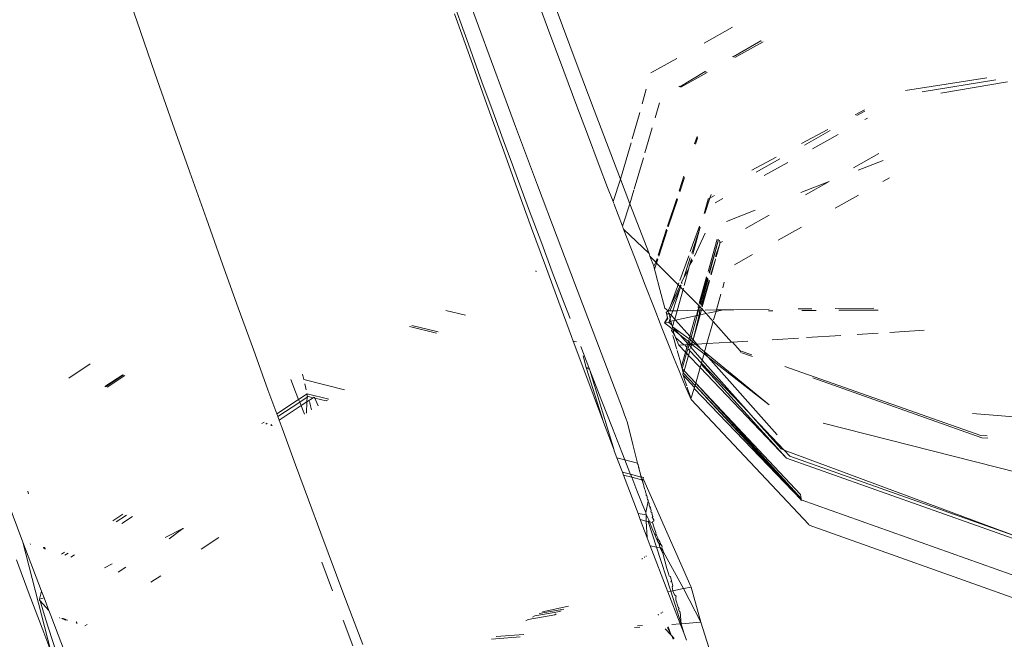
# Model space of a CAD drawing. Header units: millimetres. Extents: x 504675 to 860349, y -23215 to 63575.
# Tile 28 of 177: x 590967 to 591014, y 32684 to 32714. Entities that reach past the tile are written whole.
import ezdxf
from ezdxf import colors
from ezdxf.entities.mleader import LeaderData, LeaderLine
from ezdxf.math import Vec2, Vec3

# ---------------------------------------------------------------- set-up
doc = ezdxf.new("R2010")
doc.units = ezdxf.units.MM
doc.header["$LTSCALE"] = 10
doc.linetypes.add('LEVEL-F-OVERALL LAYOUT$0$HIDDEN', pattern=[0.375, 0.25, -0.125])
doc.layers.get('0').update_dxf_attribs({"linetype": 'CONTINUOUS'})
for name, color, linetype, lineweight in [('ARCH', 8, 'CONTINUOUS', 0), ('furniture', 8, 'CONTINUOUS', 5), ('LEVEL - C OVERALL LAYOUT$0$A-EQPM', 8, 'CONTINUOUS', 5), ('level-C-ELEVATION-$0$I-ANNO-TEXT', 8, 'CONTINUOUS', 18)]:
    doc.layers.add(name, color=color, linetype=linetype, lineweight=lineweight)
doc.layers.add('LEVEL-F-OVERALL LAYOUT$0$DASH1L', color=8, linetype='LEVEL-F-OVERALL LAYOUT$0$HIDDEN')
doc.styles.add('level-C-ELEVATION-$0$KGD - Note', font='romans.shx', dxfattribs={"width": 0.7, "height": 2})

# ---------------------------------------------------------------- blocks, each defined once
blk = doc.blocks.new('LEVEL - C OVERALL LAYOUT$0$Column Cladding - Column Cladding- 1200mm-V38-LEVEL C - PART PLAN 20')
at = {"layer": 'LEVEL - C OVERALL LAYOUT$0$A-EQPM', "color": 253, "lineweight": 5}
for radius, start, end in [(755, 90, 270), (746, 180, 360), (731, 180, 0)]:
    blk.add_arc((0, 0), radius, start, end, dxfattribs=at)
blk = doc.blocks.new('ARCH')
at = {"layer": 'LEVEL-F-OVERALL LAYOUT$0$DASH1L'}
h = blk.add_hatch(dxfattribs=at)
h.set_pattern_fill('ANGLE', color=8, scale=10, angle=352.0664)
h.set_pattern_definition([(352.0664444, (-404119.055, 373340.98), (9.6410197, 69.1814516), [50.8, -19.05]), (82.0664444, (-404119.055, 373340.98), (-69.1814516, 9.6410197), [50.8, -19.05])])
edge = h.paths.add_edge_path(flags=16)
edge.add_line((572074.712, 35847.062), (602196.904, 29528.217))
edge.add_line((602196.904, 29528.217), (599472.63, 39352.005))
edge.add_arc((597545.364, 38817.547), 2000, 15.499436, 89.998351)
edge.add_line((597545.422, 40817.547), (573256.113, 40817.547))
edge.add_arc((576210.344, 22394.182), 18658.72, 99.1099624, 106.6903327)
edge.add_line((570851.58, 40266.829), (572074.712, 35847.062))
h.paths.add_polyline_path([(583373.777, 40815.973), (583374.097, 40875.042), (586424.097, 40859.112), (586423.937, 40815.973)], flags=16)
h.paths.add_polyline_path([(600840.891, 34605.132), (600792.778, 34591.523), (599497.965, 39260.646), (599546.078, 39274.255)])
h.paths.add_polyline_path([(587210.4, 32671.778), (587194.965, 32598.383), (582692.955, 33542.787), (582708.389, 33616.182)])
edge = h.paths.add_edge_path()
edge.add_line((572071.73, 35387.893), (601863.317, 29138.4))
edge.add_arc((601986.5, 29725.619), 600, 258.152638, 375.499436)
edge.add_line((602564.68, 29885.956), (599906.265, 39472.258))
edge.add_arc((597545.364, 38817.547), 2450, 15.499436, 89.998351)
edge.add_line((597545.435, 41267.547), (573220.478, 41267.547))
edge.add_arc((576210.344, 22394.182), 19108.72, 99.0018321, 106.2358191)
edge.add_arc((571035.465, 40164.758), 600, 106.235819, 195.468967)
edge.add_line((570457.2, 40004.728), (571616.648, 35815.082))
edge.add_arc((572194.913, 35975.111), 600, 195.468967, 258.152638)
h.paths.add_polyline_path([(587210.4, 32671.778), (587195.409, 32600.494), (587195.432, 32600.49)])
at = {"layer": 'furniture'}
for p, q in [((590971.314, 32716.85), (590972.209, 32714.252)), ((590988.156, 32713.35), (590987.372, 32715.529)), ((590988.076, 32715.762), (590988.723, 32713.994)), ((590992.064, 32713.933), (590991.613, 32715.156)), ((590987.569, 32714.595), (590988.362, 32712.362)), ((590993.449, 32712.241), (590992.474, 32714.838)), ((590972.209, 32714.252), (590973.082, 32711.738)), ((590988.723, 32713.994), (590989.345, 32712.303)), ((590992.064, 32713.933), (590992.844, 32711.829)), ((590999.637, 32713.184), (591001.01, 32713.948)), ((590988.156, 32713.35), (590988.892, 32711.319)), ((591001.042, 32712.517), (591002.366, 32713.297)), ((591001.108, 32712.485), (591002.484, 32713.241)), ((591002.366, 32713.297), (591002.411, 32713.276)), ((591000.997, 32712.538), (591001.042, 32712.517)), ((590988.362, 32712.362), (590989.131, 32710.212)), ((590989.345, 32712.303), (590989.941, 32710.691)), ((590994.317, 32709.947), (590993.449, 32712.241)), ((590997.062, 32711.752), (590998.312, 32712.448)), ((590973.082, 32711.738), (590973.933, 32709.306)), ((590992.844, 32711.829), (590993.478, 32710.132)), ((590998.449, 32711.078), (590999.675, 32711.805)), ((590998.501, 32711.054), (590999.78, 32711.756)), ((590999.675, 32711.805), (590999.721, 32711.784)), ((590989.428, 32709.853), (590988.892, 32711.319)), ((590998.402, 32711.1), (590998.449, 32711.078)), ((591009.359, 32710.902), (591013.302, 32711.5)), ((591010.174, 32710.836), (591013.732, 32711.417)), ((591011.065, 32710.763), (591014.297, 32711.307)), ((590989.941, 32710.691), (590990.511, 32709.158)), ((590996.634, 32710.256), (590996.833, 32710.952)), ((590989.131, 32710.212), (590989.876, 32708.141)), ((590997.471, 32710.303), (590997.257, 32709.571)), ((590989.918, 32708.515), (590989.428, 32709.853)), ((590993.478, 32710.132), (590993.986, 32708.782)), ((590994.317, 32709.947), (590995.586, 32706.618)), ((590996.149, 32708.561), (590996.515, 32709.839)), ((591006.933, 32709.717), (591007.377, 32709.955)), ((591007.008, 32709.681), (591007.398, 32709.9)), ((590973.933, 32709.306), (590974.762, 32706.956)), ((591007.407, 32709.492), (591007.524, 32709.556)), ((590991.57, 32706.325), (590990.511, 32709.158)), ((590994.556, 32707.275), (590993.986, 32708.782)), ((590997.118, 32709.094), (590996.763, 32707.881)), ((591004.337, 32708.328), (591005.61, 32709.009)), ((591004.48, 32708.261), (591005.72, 32708.958)), ((591004.867, 32708.081), (591006.112, 32708.773)), ((590990.367, 32707.298), (590989.918, 32708.515)), ((590995.586, 32706.618), (590996.096, 32708.373)), ((590999.169, 32708.318), (590999.286, 32708.674)), ((590999.212, 32708.299), (590999.307, 32708.59)), ((590999.286, 32708.674), (590999.307, 32708.59)), ((590989.876, 32708.141), (590990.597, 32706.152)), ((591006.85, 32707.155), (591008.082, 32707.845)), ((590990.367, 32707.298), (590991.145, 32705.2)), ((590996.694, 32707.643), (590996.253, 32706.135)), ((591001.943, 32707.047), (591003.115, 32707.674)), ((591002.149, 32706.953), (591003.29, 32707.593)), ((591002.525, 32706.78), (591003.671, 32707.417)), ((591007.077, 32707.049), (591008.279, 32707.516)), ((590974.762, 32706.956), (590975.568, 32704.688)), ((590994.961, 32706.213), (590994.556, 32707.275)), ((590995.226, 32705.524), (590995.586, 32706.618)), ((590995.586, 32706.618), (590996.044, 32705.421)), ((590998.423, 32706.042), (590998.656, 32706.755)), ((590998.458, 32706.002), (590998.682, 32706.686)), ((591004.298, 32705.968), (591005.668, 32706.493)), ((591004.536, 32705.859), (591005.668, 32706.493)), ((591008.267, 32706.493), (591008.591, 32706.675)), ((590990.597, 32706.152), (590991.292, 32704.244)), ((590992.52, 32703.805), (590991.57, 32706.325)), ((590995.226, 32705.524), (590994.961, 32706.213)), ((590996.238, 32706.084), (590996.044, 32705.421)), ((590999.911, 32705.696), (590999.971, 32705.877)), ((590995.25, 32705.461), (590995.226, 32705.524)), ((590995.68, 32704.343), (590995.26, 32705.435)), ((590996.044, 32705.421), (590995.68, 32704.343)), ((590996.044, 32705.421), (590996.966, 32703.012)), ((590997.864, 32704.339), (590998.303, 32705.678)), ((590998.32, 32705.659), (590997.899, 32704.3)), ((590997.899, 32704.3), (590998.338, 32705.636)), ((590999.911, 32705.696), (590999.631, 32704.96)), ((590999.631, 32704.96), (590999.822, 32705.646)), ((590999.663, 32704.948), (590999.911, 32705.696)), ((590999.822, 32705.646), (590999.911, 32705.696)), ((590999.911, 32705.696), (591000.131, 32705.819)), ((591000.167, 32705.471), (591000.533, 32705.674)), ((591005.964, 32705.204), (591007.09, 32705.835)), ((590991.145, 32705.2), (590991.78, 32703.503)), ((591000.705, 32704.571), (591002.093, 32705.111)), ((590975.568, 32704.688), (590976.349, 32702.503)), ((591001.635, 32704.234), (591002.767, 32704.867)), ((590991.292, 32704.244), (590991.962, 32702.416)), ((590995.694, 32704.307), (590995.68, 32704.343)), ((590995.694, 32704.307), (590995.708, 32704.271)), ((590995.721, 32704.237), (590995.708, 32704.271)), ((590995.739, 32704.191), (590995.721, 32704.237)), ((590996.291, 32702.76), (590995.739, 32704.191)), ((590996.966, 32703.012), (590995.739, 32704.191)), ((590997.404, 32702.937), (590997.817, 32704.195)), ((590997.439, 32702.896), (590997.851, 32704.153)), ((590999.404, 32704.335), (590998.961, 32703.117)), ((590999.031, 32703.038), (590999.443, 32704.287)), ((590999.08, 32702.983), (590999.443, 32704.287)), ((590999.165, 32702.889), (590999.673, 32704.007)), ((591003.211, 32703.663), (591004.344, 32704.297)), ((590991.78, 32703.503), (590992.292, 32702.142)), ((590993.358, 32701.596), (590992.52, 32703.805)), ((590999.822, 32702.157), (591000.259, 32703.717)), ((590999.876, 32702.096), (591000.322, 32703.689)), ((591000.322, 32703.689), (590999.894, 32702.076)), ((591000.188, 32702.875), (591000.397, 32703.491)), ((591000.22, 32702.861), (591000.397, 32703.491)), ((591000.381, 32703.664), (591000.393, 32703.605)), ((591000.388, 32703.535), (591000.514, 32703.605)), ((591000.393, 32703.605), (591000.388, 32703.535)), ((591000.388, 32703.535), (591000.397, 32703.491)), ((590996.966, 32703.012), (590997.013, 32702.889)), ((590996.782, 32701.496), (590996.291, 32702.76)), ((590997.013, 32702.889), (590997.072, 32702.734)), ((590997.291, 32702.594), (590997.013, 32702.889)), ((590997.072, 32702.734), (590997.148, 32702.531)), ((590997.148, 32702.531), (590997.194, 32702.404)), ((590997.194, 32702.404), (590997.291, 32702.594)), ((590997.232, 32702.265), (590997.327, 32702.556)), ((590997.291, 32702.594), (590997.353, 32702.781)), ((590997.327, 32702.556), (590997.291, 32702.594)), ((590997.327, 32702.556), (590997.388, 32702.742)), ((590999.365, 32700.525), (590997.327, 32702.556)), ((590998.887, 32702.914), (590998.451, 32701.717)), ((590998.671, 32701.899), (590998.961, 32702.825)), ((590998.931, 32702.45), (590999.017, 32702.757)), ((590999.056, 32702.712), (590998.931, 32702.45)), ((590998.931, 32702.45), (590999.074, 32702.689)), ((590999.947, 32702.017), (591000.182, 32702.725)), ((590999.974, 32701.987), (591000.182, 32702.725)), ((591000.182, 32702.725), (591000.169, 32702.757)), ((591001.096, 32702.479), (591001.965, 32702.966)), ((590976.349, 32702.503), (590977.107, 32700.4)), ((590991.507, 32702.137), (590991.491, 32702.18)), ((590991.962, 32702.416), (590992.605, 32700.67)), ((590992.871, 32700.614), (590992.292, 32702.142)), ((590997.194, 32702.404), (590997.212, 32702.35)), ((590997.212, 32702.35), (590997.232, 32702.265)), ((590997.232, 32702.265), (590997.276, 32702.087)), ((590997.276, 32702.087), (590997.488, 32701.279)), ((590998.66, 32701.474), (590998.877, 32702.253)), ((590998.671, 32701.899), (590998.877, 32702.253)), ((590998.877, 32702.253), (590998.931, 32702.45)), ((590993.358, 32701.596), (590995.68, 32695.515)), ((590998.408, 32701.599), (590998.004, 32700.49)), ((590998.671, 32701.899), (590998.537, 32701.617)), ((590998.57, 32701.578), (590998.537, 32701.617)), ((590999.392, 32700.621), (590999.746, 32701.885)), ((590999.762, 32701.865), (590999.419, 32700.589)), ((590999.445, 32700.559), (590999.799, 32701.822)), ((590999.82, 32701.797), (590999.48, 32700.518)), ((590999.515, 32700.477), (590999.869, 32701.738)), ((590999.541, 32700.446), (590999.895, 32701.706)), ((591000.528, 32701.369), (591000.6, 32701.627)), ((590997.214, 32700.391), (590996.782, 32701.496)), ((590997.488, 32701.279), (590997.737, 32700.377)), ((590997.967, 32700.248), (590998.467, 32701.349)), ((590998.487, 32701.51), (590998.004, 32700.49)), ((590998.112, 32700.251), (590998.467, 32701.349)), ((590998.32, 32700.256), (590998.626, 32701.353)), ((590998.467, 32701.349), (590998.522, 32701.471)), ((590992.605, 32700.67), (590993.222, 32699.004)), ((591000.225, 32700.294), (591000.439, 32701.055)), ((590977.107, 32700.4), (590977.839, 32698.379)), ((590987.146, 32700.271), (590988.1, 32700.041)), ((590992.871, 32700.614), (590993.154, 32699.873)), ((590997.591, 32699.434), (590997.214, 32700.391)), ((590997.889, 32700.247), (590997.737, 32700.377)), ((590997.793, 32700.174), (590997.889, 32700.247)), ((590997.793, 32700.174), (590997.8, 32700.149)), ((590997.807, 32700.123), (590997.793, 32700.174)), ((590997.8, 32700.149), (590997.807, 32700.123)), ((590998.004, 32700.49), (590997.889, 32700.247)), ((590997.889, 32700.247), (590997.9, 32700.205)), ((590997.915, 32700.247), (590997.889, 32700.247)), ((590997.9, 32700.205), (590997.915, 32700.247)), ((590997.918, 32700.14), (590997.9, 32700.205)), ((590997.915, 32700.247), (590997.967, 32700.248)), ((590998.112, 32700.251), (590997.967, 32700.248)), ((590998.04, 32700.036), (590998.112, 32700.251)), ((590998.32, 32700.256), (590998.112, 32700.251)), ((590998.207, 32699.848), (590998.32, 32700.256)), ((590999.334, 32700.276), (590998.32, 32700.256)), ((590999.265, 32700.018), (590999.334, 32700.276)), ((590999.295, 32700.025), (590999.366, 32700.277)), ((590999.334, 32700.276), (590999.367, 32700.396)), ((590999.366, 32700.277), (590999.334, 32700.276)), ((590999.337, 32700.427), (590999.365, 32700.525)), ((590999.367, 32700.396), (590999.337, 32700.427)), ((590999.418, 32700.465), (590999.365, 32700.525)), ((590999.418, 32700.465), (590999.366, 32700.277)), ((590999.416, 32700.278), (590999.366, 32700.277)), ((590999.416, 32700.278), (590999.394, 32700.046)), ((590999.464, 32700.293), (590999.416, 32700.278)), ((590999.49, 32700.385), (590999.418, 32700.465)), ((590999.431, 32700.054), (590999.49, 32700.265)), ((590999.471, 32700.32), (590999.464, 32700.293)), ((590999.49, 32700.265), (590999.464, 32700.293)), ((590999.49, 32700.385), (590999.471, 32700.32)), ((590999.471, 32700.32), (590999.516, 32700.356)), ((590999.49, 32700.265), (590999.471, 32700.32)), ((590999.516, 32700.356), (590999.49, 32700.385)), ((590999.583, 32700.281), (590999.49, 32700.265)), ((590999.583, 32700.281), (590999.516, 32700.356)), ((590999.727, 32700.119), (590999.583, 32700.281)), ((591000.225, 32700.294), (590999.682, 32700.283)), ((590999.807, 32700.137), (591000.205, 32700.224)), ((591000.088, 32699.809), (591000.205, 32700.224)), ((591000.205, 32700.224), (591000.557, 32700.301)), ((591000.205, 32700.224), (591000.225, 32700.294)), ((591000.557, 32700.301), (591000.225, 32700.294)), ((591001.065, 32700.306), (591000.557, 32700.301)), ((591002.775, 32700.325), (591001.104, 32700.307)), ((591002.745, 32700.256), (591002.958, 32700.258)), ((591004.831, 32700.347), (591004.181, 32700.34)), ((591004.351, 32700.267), (591005.04, 32700.271)), ((591007.836, 32700.38), (591005.959, 32700.359)), ((591006.146, 32700.278), (591008.039, 32700.29)), ((590997.865, 32699.912), (590997.708, 32699.677)), ((590997.708, 32699.677), (590997.871, 32699.887)), ((590997.925, 32699.694), (590997.708, 32699.677)), ((590998.079, 32699.388), (590997.708, 32699.677)), ((590997.821, 32700.07), (590997.807, 32700.123)), ((590997.821, 32700.07), (590997.918, 32700.14)), ((590997.85, 32699.964), (590997.821, 32700.07)), ((590997.85, 32699.964), (590997.858, 32699.938)), ((590997.85, 32699.964), (590997.865, 32699.912)), ((590997.858, 32699.938), (590997.865, 32699.912)), ((590997.871, 32699.887), (590997.858, 32699.938)), ((590997.865, 32699.912), (590997.871, 32699.887)), ((590997.918, 32700.14), (590997.988, 32699.884)), ((590998.04, 32700.036), (590997.918, 32700.14)), ((590997.925, 32699.694), (590997.988, 32699.884)), ((590997.925, 32699.694), (590998.026, 32699.747)), ((590997.925, 32699.694), (590998.075, 32699.571)), ((590997.988, 32699.884), (590998.04, 32700.036)), ((590997.988, 32699.884), (590998.026, 32699.747)), ((590998.026, 32699.747), (590998.189, 32699.783)), ((590998.026, 32699.747), (590998.075, 32699.571)), ((590998.207, 32699.848), (590998.04, 32700.036)), ((590998.119, 32699.534), (590998.189, 32699.783)), ((590998.189, 32699.783), (590998.207, 32699.848)), ((590998.189, 32699.783), (590998.252, 32699.796)), ((590998.252, 32699.796), (590998.207, 32699.848)), ((590998.252, 32699.796), (590999.22, 32700.008)), ((590998.943, 32699.019), (590998.252, 32699.796)), ((590998.943, 32699.019), (590999.22, 32700.008)), ((590998.996, 32698.959), (590999.295, 32700.025)), ((590999.093, 32698.85), (590999.431, 32700.054)), ((590999.394, 32700.046), (590999.093, 32698.85)), ((590999.22, 32700.008), (590999.265, 32700.018)), ((590999.265, 32700.018), (590999.295, 32700.025)), ((590999.295, 32700.025), (590999.394, 32700.046)), ((590999.394, 32700.046), (590999.431, 32700.054)), ((590999.727, 32700.119), (590999.431, 32700.054)), ((591000.068, 32699.737), (590999.727, 32700.119)), ((590999.768, 32698.673), (591000.068, 32699.737)), ((591000.956, 32698.742), (591000.068, 32699.737)), ((590985.389, 32699.489), (590986.697, 32699.178)), ((590985.499, 32699.538), (590986.781, 32699.23)), ((590997.914, 32698.616), (590997.591, 32699.434)), ((590998.053, 32699.296), (590998.079, 32699.388)), ((590998.158, 32699.14), (590998.053, 32699.296)), ((590998.075, 32699.571), (590998.093, 32699.504)), ((590998.079, 32699.388), (590998.102, 32699.472)), ((590998.079, 32699.388), (590998.138, 32699.341)), ((590998.093, 32699.504), (590998.119, 32699.534)), ((590998.102, 32699.472), (590998.093, 32699.504)), ((590998.462, 32699.088), (590998.102, 32699.472)), ((590998.102, 32699.472), (590998.906, 32698.89)), ((590998.138, 32699.341), (590998.158, 32699.14)), ((590998.462, 32699.088), (590998.138, 32699.341)), ((591008.603, 32699.207), (591010.264, 32699.31)), ((590993.222, 32699.004), (590993.303, 32698.786)), ((590993.303, 32698.786), (590993.455, 32698.749)), ((590993.303, 32698.786), (590993.812, 32697.419)), ((590998.117, 32699.06), (590998.135, 32698.993)), ((590998.135, 32698.993), (590998.175, 32698.853)), ((590998.158, 32699.14), (590998.215, 32699.06)), ((590998.175, 32698.853), (590998.262, 32698.551)), ((590998.215, 32699.06), (590998.251, 32698.967)), ((590998.251, 32698.967), (590998.406, 32698.595)), ((590998.642, 32698.608), (590998.251, 32698.967)), ((590998.872, 32698.768), (590998.462, 32699.088)), ((590998.842, 32698.66), (590998.462, 32699.088)), ((590998.842, 32698.66), (590998.872, 32698.768)), ((590998.872, 32698.768), (590998.906, 32698.89)), ((590998.93, 32698.723), (590998.872, 32698.768)), ((590998.902, 32698.623), (590998.93, 32698.723)), ((590998.906, 32698.89), (590998.943, 32699.019)), ((590998.906, 32698.89), (590998.964, 32698.843)), ((590998.93, 32698.723), (590998.964, 32698.843)), ((590998.997, 32698.629), (590998.93, 32698.723)), ((590998.996, 32698.959), (590998.943, 32699.019)), ((590998.964, 32698.843), (590998.996, 32698.959)), ((590999.067, 32698.758), (590998.964, 32698.843)), ((590998.996, 32698.959), (590999.093, 32698.85)), ((590999.067, 32698.758), (590999.006, 32698.663)), ((590999.031, 32698.631), (590999.067, 32698.758)), ((590999.067, 32698.758), (590999.093, 32698.85)), ((590999.067, 32698.758), (590999.21, 32698.641)), ((590999.275, 32698.645), (590999.093, 32698.85)), ((590999.768, 32698.673), (591000.956, 32698.742)), ((591001.002, 32698.744), (591000.956, 32698.742)), ((591001.002, 32698.744), (591001.741, 32698.787)), ((591001.368, 32698.319), (591001.002, 32698.744)), ((591002.915, 32698.855), (591003.181, 32698.87)), ((591003.181, 32698.87), (591004.19, 32698.932)), ((591004.581, 32698.957), (591006.233, 32699.059)), ((591007.035, 32699.109), (591008.049, 32699.172)), ((590977.839, 32698.379), (590978.546, 32696.441)), ((590994.061, 32697.513), (590993.671, 32698.527)), ((590998.188, 32697.927), (590997.914, 32698.616)), ((590998.262, 32698.551), (590998.308, 32698.394)), ((590998.404, 32698.066), (590998.325, 32698.336)), ((590998.406, 32698.595), (590998.642, 32698.608)), ((590998.406, 32698.595), (590998.729, 32698.256)), ((590998.54, 32697.58), (590998.729, 32698.256)), ((590998.699, 32698.612), (590998.642, 32698.608)), ((590998.699, 32698.612), (590998.831, 32698.619)), ((590998.79, 32698.476), (590998.699, 32698.612)), ((590998.729, 32698.256), (590998.79, 32698.476)), ((590998.729, 32698.256), (590998.783, 32698.2)), ((590998.783, 32698.2), (590998.837, 32698.393)), ((590998.79, 32698.476), (590998.831, 32698.619)), ((590998.853, 32698.449), (590998.79, 32698.476)), ((590998.831, 32698.619), (590998.842, 32698.66)), ((590998.831, 32698.619), (590998.902, 32698.623)), ((590998.837, 32698.393), (590998.853, 32698.449)), ((590998.916, 32698.343), (590998.837, 32698.393)), ((590998.902, 32698.623), (590998.842, 32698.66)), ((590998.853, 32698.449), (590998.902, 32698.623)), ((590998.881, 32698.097), (590998.943, 32698.316)), ((590998.902, 32698.623), (590998.997, 32698.629)), ((590998.966, 32698.52), (590998.902, 32698.623)), ((590998.943, 32698.316), (590998.916, 32698.343)), ((590998.925, 32698.373), (590998.992, 32698.491)), ((590998.943, 32698.316), (590998.925, 32698.373)), ((590999.502, 32697.728), (590998.943, 32698.316)), ((590998.992, 32698.491), (590998.966, 32698.52)), ((590998.992, 32698.491), (590999.031, 32698.631)), ((590999.542, 32697.871), (590998.992, 32698.491)), ((590998.997, 32698.629), (590999.031, 32698.631)), ((590999.006, 32698.663), (590999.031, 32698.631)), ((590999.031, 32698.631), (590999.21, 32698.641)), ((590999.629, 32698.177), (590999.031, 32698.631)), ((590999.21, 32698.641), (590999.275, 32698.645)), ((590999.21, 32698.641), (590999.463, 32698.434)), ((590999.275, 32698.645), (590999.768, 32698.673)), ((590999.463, 32698.434), (590999.275, 32698.645)), ((590999.463, 32698.434), (590999.656, 32698.275)), ((590999.644, 32698.23), (590999.656, 32698.275)), ((590999.656, 32698.275), (590999.768, 32698.673)), ((590999.656, 32698.275), (591002.78, 32695.716)), ((591001.943, 32698.117), (591001.368, 32698.319)), ((591001.399, 32698.243), (591001.368, 32698.319)), ((590993.791, 32698.079), (590993.923, 32697.517)), ((590998.416, 32697.359), (590998.188, 32697.927)), ((590998.404, 32698.066), (590998.453, 32697.893)), ((590998.453, 32697.893), (590998.499, 32697.729)), ((590998.573, 32697.449), (590998.783, 32698.2)), ((590998.67, 32697.345), (590998.881, 32698.097)), ((590998.881, 32698.097), (590998.783, 32698.2)), ((590998.881, 32698.097), (590999.441, 32697.51)), ((590999.502, 32697.728), (590999.542, 32697.871)), ((590999.542, 32697.871), (590999.629, 32698.177)), ((591001.792, 32695.336), (590999.542, 32697.871)), ((590999.629, 32698.177), (590999.644, 32698.23)), ((590999.831, 32698.019), (590999.629, 32698.177)), ((590999.831, 32698.019), (590999.644, 32698.23)), ((591002.78, 32695.716), (590999.831, 32698.019)), ((591003.163, 32694.267), (590999.831, 32698.019)), ((591001.972, 32698.04), (591001.447, 32698.226)), ((590968.912, 32697.003), (590969.954, 32697.689)), ((590993.812, 32697.419), (590994.764, 32694.876)), ((590993.923, 32697.517), (590993.94, 32697.458)), ((590993.923, 32697.517), (590994.074, 32697.481)), ((590993.94, 32697.458), (590994.764, 32694.876)), ((590993.94, 32697.458), (590994.094, 32697.428)), ((590994.074, 32697.481), (590994.061, 32697.513)), ((590994.094, 32697.428), (590994.074, 32697.481)), ((590994.11, 32697.389), (590994.094, 32697.428)), ((590994.688, 32695.893), (590994.11, 32697.389)), ((590994.11, 32697.389), (590995.275, 32693.519)), ((590998.601, 32696.903), (590998.416, 32697.359)), ((590998.499, 32697.729), (590998.54, 32697.58)), ((590998.54, 32697.58), (590998.573, 32697.449)), ((590998.573, 32697.449), (590998.611, 32697.256)), ((590998.67, 32697.345), (590998.573, 32697.449)), ((590998.611, 32697.256), (590998.67, 32697.345)), ((590999.228, 32696.753), (590998.67, 32697.345)), ((590999.228, 32696.753), (590999.441, 32697.51)), ((590999.441, 32697.51), (590999.488, 32697.677)), ((590999.441, 32697.51), (591003.614, 32693.137)), ((590999.488, 32697.677), (590999.502, 32697.728)), ((591003.614, 32693.137), (590999.488, 32697.677)), ((591001.792, 32695.336), (590999.502, 32697.728)), ((591013.011, 32694.229), (591003.53, 32697.56)), ((590970.661, 32696.593), (590971.528, 32697.162)), ((590970.691, 32696.586), (590971.555, 32697.153)), ((590971.63, 32697.127), (590970.77, 32696.567)), ((590979.648, 32696.932), (590979.88, 32696.345)), ((590980.279, 32696.931), (590980.217, 32697.185)), ((590980.279, 32696.931), (590982.244, 32696.44)), ((590998.747, 32696.548), (590998.601, 32696.903)), ((590998.611, 32697.256), (590998.604, 32697.186)), ((590998.604, 32697.186), (590998.613, 32697.143)), ((590999.195, 32696.637), (590998.611, 32697.256)), ((590998.613, 32697.143), (590998.646, 32697.038)), ((590999.169, 32696.545), (590998.613, 32697.143)), ((590998.646, 32697.038), (590998.696, 32696.888)), ((590998.696, 32696.888), (590998.757, 32696.712)), ((591013.058, 32694.115), (591004.879, 32697.011)), ((590978.546, 32696.441), (590978.972, 32695.278)), ((590979.88, 32696.345), (590980.03, 32695.968)), ((590980.329, 32696.725), (590980.4, 32696.435)), ((590998.857, 32696.285), (590998.747, 32696.548)), ((590998.757, 32696.712), (590998.79, 32696.619)), ((590998.809, 32696.563), (590998.863, 32696.408)), ((590998.863, 32696.408), (590998.956, 32696.136)), ((590998.982, 32696.001), (590999.155, 32696.497)), ((590999.155, 32696.497), (590999.169, 32696.545)), ((591004.315, 32691.12), (590999.155, 32696.497)), ((590999.169, 32696.545), (590999.195, 32696.637)), ((590999.195, 32696.637), (590999.228, 32696.753)), ((591004.324, 32691.191), (590999.195, 32696.637)), ((590999.195, 32696.637), (591004.315, 32691.12)), ((591004.287, 32691.383), (590999.228, 32696.753)), ((590999.228, 32696.753), (591004.324, 32691.191)), ((590978.972, 32695.278), (590980.03, 32695.968)), ((590980.03, 32695.968), (590980.448, 32696.24)), ((590980.03, 32695.968), (590980.08, 32695.842)), ((590980.08, 32695.842), (590980.44, 32696.077)), ((590980.43, 32695.855), (590980.44, 32696.077)), ((590980.43, 32695.855), (590980.735, 32696.055)), ((590980.44, 32696.077), (590980.448, 32696.24)), ((590980.44, 32696.077), (590980.497, 32696.114)), ((590980.448, 32696.24), (590981.495, 32695.979)), ((590980.497, 32696.114), (590980.735, 32696.055)), ((590980.57, 32695.808), (590980.554, 32695.875)), ((590980.735, 32696.055), (590980.783, 32696.087)), ((590980.783, 32696.087), (590980.804, 32696.037)), ((590980.804, 32696.037), (590980.97, 32695.656)), ((590980.804, 32696.037), (590981.363, 32695.898)), ((590981.363, 32695.898), (590981.418, 32695.932)), ((590995.2, 32694.576), (590994.688, 32695.893)), ((590998.934, 32696.106), (590998.857, 32696.285)), ((590998.982, 32696.001), (590998.934, 32696.106)), ((590998.956, 32696.136), (590998.982, 32696.001)), ((590999.004, 32695.961), (590998.982, 32696.001)), ((590999.004, 32695.961), (591004.688, 32689.934)), ((590979.019, 32695.151), (590980.08, 32695.842)), ((590979.085, 32694.97), (590980.149, 32695.67)), ((590980.08, 32695.842), (590980.149, 32695.67)), ((590980.149, 32695.67), (590980.43, 32695.855)), ((590980.149, 32695.67), (590980.217, 32695.497)), ((590980.217, 32695.497), (590980.315, 32695.254)), ((590980.405, 32695.309), (590980.43, 32695.855)), ((590980.606, 32695.666), (590980.57, 32695.808)), ((590980.658, 32695.465), (590980.606, 32695.666)), ((590995.68, 32695.515), (590995.789, 32695.229)), ((590978.972, 32695.278), (590979.019, 32695.151)), ((590979.019, 32695.151), (590979.085, 32694.97)), ((590979.085, 32694.97), (590979.227, 32694.584)), ((590995.789, 32695.229), (590995.866, 32695.022)), ((590995.866, 32695.022), (590995.913, 32694.892)), ((591001.999, 32695.102), (591001.792, 32695.336)), ((591003.347, 32693.583), (591001.999, 32695.102)), ((591003.5, 32693.526), (591001.999, 32695.102)), ((591025.221, 32694.303), (591012.607, 32695.284)), ((590978.257, 32694.812), (590978.355, 32694.876)), ((590978.435, 32694.77), (590978.515, 32694.822)), ((590978.689, 32694.71), (590978.722, 32694.753)), ((590978.742, 32694.698), (590978.722, 32694.753)), ((590979.227, 32694.584), (590979.88, 32692.811)), ((590995.275, 32693.519), (590994.764, 32694.876)), ((590995.651, 32693.423), (590995.2, 32694.576)), ((590995.913, 32694.892), (590995.93, 32694.838)), ((590995.93, 32694.838), (590995.948, 32694.755)), ((590995.948, 32694.755), (590995.987, 32694.581)), ((590995.987, 32694.581), (590996.181, 32693.787)), ((591014.84, 32692.427), (591005.385, 32694.821)), ((591013.307, 32694.207), (591013.011, 32694.229)), ((591013.351, 32694.092), (591013.058, 32694.115)), ((590995.275, 32693.519), (590995.284, 32693.494)), ((590995.284, 32693.494), (590995.411, 32693.145)), ((590996.181, 32693.787), (590996.415, 32692.884)), ((591003.5, 32693.526), (591003.347, 32693.583)), ((591014.832, 32689.321), (591003.5, 32693.526)), ((591003.778, 32693.232), (591003.5, 32693.526)), ((590995.411, 32693.145), (590995.801, 32693.044)), ((590995.411, 32693.145), (590995.678, 32692.451)), ((590995.801, 32693.044), (590995.651, 32693.423)), ((590996.045, 32692.424), (590995.801, 32693.044)), ((590995.801, 32693.044), (590996.415, 32692.884)), ((591015.073, 32689.071), (591003.614, 32693.137)), ((591014.832, 32689.321), (591003.778, 32693.232)), ((590979.88, 32692.811), (590980.507, 32691.12)), ((590996.415, 32692.884), (590996.429, 32692.829)), ((590996.415, 32692.884), (590996.421, 32692.859)), ((590996.421, 32692.859), (590996.436, 32692.803)), ((590996.421, 32692.859), (590996.429, 32692.829)), ((590996.429, 32692.829), (590996.443, 32692.773)), ((590996.429, 32692.829), (590996.436, 32692.803)), ((590996.436, 32692.803), (590996.452, 32692.74)), ((590996.436, 32692.803), (590996.443, 32692.773)), ((590996.443, 32692.773), (590996.452, 32692.74)), ((590996.452, 32692.74), (590996.471, 32692.668)), ((590996.452, 32692.74), (590996.464, 32692.693)), ((590996.464, 32692.693), (590996.471, 32692.668)), ((590996.464, 32692.693), (590996.477, 32692.643)), ((590996.471, 32692.668), (590996.477, 32692.643)), ((590996.471, 32692.668), (590996.484, 32692.617)), ((590996.477, 32692.643), (590996.484, 32692.617)), ((590996.477, 32692.643), (590996.491, 32692.591)), ((590996.484, 32692.617), (590996.491, 32692.591)), ((590996.491, 32692.591), (590996.549, 32692.363)), ((590995.678, 32692.451), (590996.072, 32692.355)), ((590995.678, 32692.451), (590995.729, 32692.319)), ((590995.729, 32692.319), (590996.13, 32692.21)), ((590995.729, 32692.319), (590996.436, 32690.454)), ((590996.072, 32692.355), (590996.045, 32692.424)), ((590996.072, 32692.355), (590996.587, 32692.218)), ((590996.13, 32692.21), (590996.072, 32692.355)), ((590996.384, 32691.569), (590996.13, 32692.21)), ((590996.13, 32692.21), (590996.604, 32692.082)), ((590996.549, 32692.363), (590996.565, 32692.302)), ((590996.549, 32692.363), (590996.558, 32692.331)), ((590996.558, 32692.331), (590996.574, 32692.269)), ((590996.558, 32692.331), (590996.565, 32692.302)), ((590996.565, 32692.302), (590996.58, 32692.243)), ((590996.565, 32692.302), (590996.574, 32692.269)), ((590996.574, 32692.269), (590996.587, 32692.218)), ((590996.574, 32692.269), (590996.58, 32692.243)), ((590996.58, 32692.243), (590996.587, 32692.218)), ((590996.587, 32692.218), (590996.632, 32692.219)), ((590996.587, 32692.218), (590996.604, 32692.082)), ((590996.604, 32692.082), (590996.641, 32692.072)), ((590996.604, 32692.082), (590996.648, 32692.047)), ((590996.701, 32692.202), (590996.632, 32692.219)), ((590996.661, 32692.115), (590996.641, 32692.072)), ((590996.641, 32692.072), (590996.655, 32692.016)), ((590996.648, 32692.047), (590996.661, 32692.115)), ((590996.701, 32692.202), (590996.661, 32692.115)), ((590996.71, 32692.065), (590996.661, 32692.115)), ((590998.878, 32687.197), (590996.71, 32692.065)), ((590965.662, 32691.837), (590966.7, 32689.076)), ((590996.648, 32692.047), (590996.655, 32692.016)), ((590996.648, 32692.047), (590996.664, 32691.983)), ((590996.655, 32692.016), (590996.672, 32691.949)), ((590996.664, 32691.983), (590996.655, 32692.016)), ((590996.672, 32691.949), (590996.664, 32691.983)), ((590996.664, 32691.983), (590996.682, 32691.912)), ((590996.672, 32691.949), (590996.682, 32691.912)), ((590996.672, 32691.949), (590996.689, 32691.886)), ((590996.682, 32691.912), (590996.689, 32691.886)), ((590996.682, 32691.912), (590996.695, 32691.859)), ((590996.689, 32691.886), (590996.695, 32691.859)), ((590996.695, 32691.859), (590996.712, 32691.793)), ((590996.712, 32691.793), (590996.749, 32691.654)), ((590996.749, 32691.654), (590996.779, 32691.581)), ((590996.779, 32691.581), (590996.802, 32691.526)), ((590966.931, 32691.532), (590966.956, 32691.465)), ((590966.956, 32691.465), (590966.975, 32691.417)), ((590980.507, 32691.12), (590981.107, 32689.51)), ((590996.671, 32690.849), (590996.384, 32691.569)), ((590996.802, 32691.526), (590996.804, 32691.492)), ((590996.804, 32691.492), (590996.824, 32691.433)), ((590996.824, 32691.433), (590996.83, 32691.402)), ((590996.83, 32691.402), (590996.832, 32691.353)), ((590996.832, 32691.353), (590996.855, 32691.313)), ((590996.855, 32691.313), (590996.876, 32691.266)), ((590996.876, 32691.266), (590996.876, 32691.196)), ((590996.876, 32691.196), (590996.892, 32691.138)), ((590996.892, 32691.138), (590996.927, 32691.1)), ((591004.287, 32691.383), (591004.324, 32691.191)), ((591004.324, 32691.191), (591004.315, 32691.12)), ((591015.99, 32686.963), (591004.315, 32691.12)), ((591004.315, 32691.12), (591004.323, 32691.077)), ((590996.806, 32690.514), (590996.671, 32690.849)), ((590996.806, 32690.514), (590996.918, 32691.048)), ((590996.927, 32691.1), (590996.918, 32691.048)), ((590996.918, 32691.048), (590996.956, 32690.983)), ((590996.956, 32690.983), (590996.966, 32690.953)), ((590996.966, 32690.953), (590996.967, 32690.87)), ((590996.967, 32690.87), (590996.995, 32690.816)), ((590996.995, 32690.816), (590997.032, 32690.74)), ((590997.032, 32690.74), (590997.014, 32690.697)), ((590997.014, 32690.697), (590997.052, 32690.662)), ((590997.052, 32690.662), (590997.069, 32690.61)), ((590971.05, 32690.112), (590971.529, 32690.425)), ((590971.212, 32690.06), (590971.706, 32690.382)), ((590971.483, 32689.974), (590971.998, 32690.312)), ((590996.436, 32690.454), (590996.821, 32690.402)), ((590996.436, 32690.454), (590996.546, 32690.164)), ((590996.546, 32690.164), (590996.832, 32690.094)), ((590996.546, 32690.164), (590996.882, 32689.283)), ((590996.806, 32690.514), (590996.821, 32690.402)), ((590996.911, 32690.254), (590996.821, 32690.402)), ((590996.832, 32690.094), (590996.821, 32690.402)), ((590996.967, 32690.115), (590996.911, 32690.254)), ((590997.069, 32690.61), (590997.058, 32690.535)), ((590997.058, 32690.535), (590997.095, 32690.515)), ((590997.095, 32690.515), (590997.125, 32690.419)), ((590997.125, 32690.419), (590997.095, 32690.387)), ((590997.095, 32690.387), (590997.137, 32690.383)), ((590997.152, 32690.318), (590997.125, 32690.259)), ((590997.125, 32690.259), (590997.163, 32690.219)), ((590997.137, 32690.383), (590997.152, 32690.318)), ((590997.163, 32690.219), (590997.17, 32690.191)), ((590997.17, 32690.191), (590997.2, 32690.153)), ((590997.2, 32690.153), (590997.196, 32690.101)), ((590973.577, 32689.303), (590974.427, 32689.727)), ((590973.764, 32689.243), (590974.427, 32689.727)), ((590974.427, 32689.727), (590974.479, 32689.714)), ((590996.882, 32689.283), (590996.832, 32690.094)), ((590996.832, 32690.094), (590996.928, 32690.071)), ((590996.928, 32690.071), (590996.967, 32690.115)), ((590996.928, 32690.071), (590996.991, 32690.055)), ((590997.33, 32688.826), (590996.928, 32690.071)), ((590996.991, 32690.055), (590996.967, 32690.115)), ((590997.105, 32689.775), (590996.991, 32690.055)), ((590996.991, 32690.055), (590997.138, 32690.019)), ((590997.259, 32689.401), (590997.105, 32689.775)), ((590997.155, 32690.076), (590997.138, 32690.019)), ((590997.138, 32690.019), (590997.145, 32689.978)), ((590997.145, 32689.978), (590997.177, 32689.871)), ((590997.196, 32690.101), (590997.155, 32690.076)), ((590997.177, 32689.871), (590997.228, 32689.719)), ((590997.228, 32689.719), (590997.29, 32689.538)), ((591004.711, 32689.894), (591004.688, 32689.934)), ((591016.383, 32685.735), (591004.711, 32689.894)), ((590975.324, 32688.744), (590976.176, 32689.306)), ((590982.221, 32686.536), (590981.107, 32689.51)), ((590996.882, 32689.283), (590997.028, 32688.899)), ((590997.303, 32689.456), (590997.259, 32689.401)), ((590997.375, 32689.124), (590997.259, 32689.401)), ((590997.29, 32689.538), (590997.303, 32689.456)), ((590997.303, 32689.456), (590997.331, 32689.419)), ((590997.331, 32689.419), (590997.342, 32689.385)), ((590997.342, 32689.385), (590997.389, 32689.287)), ((590997.396, 32689.227), (590997.375, 32689.124)), ((590997.389, 32689.287), (590997.396, 32689.227)), ((590997.396, 32689.227), (590997.447, 32689.173)), ((590966.7, 32689.076), (590968.049, 32683.806)), ((590966.7, 32689.076), (590967.595, 32686.713)), ((590967.063, 32688.962), (590967.052, 32688.99)), ((590967.693, 32688.834), (590967.71, 32688.767)), ((590967.71, 32688.767), (590967.72, 32688.828)), ((590967.742, 32688.749), (590967.71, 32688.767)), ((590967.778, 32688.738), (590967.754, 32688.819)), ((590997.028, 32688.899), (590997.33, 32688.826)), ((590997.028, 32688.899), (590997.878, 32686.679)), ((590997.33, 32688.826), (590997.509, 32688.821)), ((590998.014, 32686.706), (590997.33, 32688.826)), ((590997.481, 32688.975), (590997.375, 32689.124)), ((590997.492, 32689.085), (590997.447, 32689.173)), ((590997.457, 32688.934), (590997.481, 32688.975)), ((590997.477, 32688.891), (590997.457, 32688.934)), ((590997.49, 32688.949), (590997.477, 32688.891)), ((590997.509, 32688.821), (590997.477, 32688.891)), ((590997.519, 32689.031), (590997.481, 32688.975)), ((590997.481, 32688.975), (590997.49, 32688.949)), ((590997.492, 32689.085), (590997.519, 32689.031)), ((590997.492, 32689.085), (590997.504, 32689.061)), ((590997.509, 32688.821), (590997.503, 32688.783)), ((590997.503, 32688.783), (590997.535, 32688.775)), ((590997.503, 32688.783), (590997.632, 32688.551)), ((590997.504, 32689.061), (590997.509, 32688.988)), ((590997.509, 32688.988), (590997.557, 32688.938)), ((590997.535, 32688.775), (590997.509, 32688.821)), ((590997.535, 32688.775), (590997.63, 32688.691)), ((590997.535, 32688.775), (590997.632, 32688.551)), ((590997.557, 32688.938), (590997.585, 32688.902)), ((590997.585, 32688.902), (590997.608, 32688.857)), ((590997.608, 32688.857), (590997.592, 32688.82)), ((590997.592, 32688.82), (590997.63, 32688.691)), ((590968.563, 32688.491), (590968.71, 32688.587)), ((590968.727, 32688.44), (590968.887, 32688.544)), ((590969.013, 32688.35), (590969.194, 32688.469)), ((590996.643, 32688.259), (590996.628, 32688.301)), ((590996.742, 32688.362), (590996.753, 32688.329)), ((590996.825, 32688.407), (590996.833, 32688.38)), ((590997.63, 32688.691), (590997.661, 32688.587)), ((590997.661, 32688.587), (590997.632, 32688.551)), ((590997.632, 32688.551), (590997.831, 32687.796)), ((590997.661, 32688.587), (590998.641, 32686.829)), ((590966.388, 32688.217), (590967.01, 32686.557)), ((590970.638, 32687.84), (590971.012, 32688.026)), ((590971.31, 32687.629), (590971.67, 32687.866)), ((590981.146, 32688.109), (590981.658, 32686.722)), ((590997.831, 32687.796), (590997.911, 32687.556)), ((590972.884, 32687.135), (590973.367, 32687.453)), ((590997.911, 32687.556), (590997.948, 32687.427)), ((590997.948, 32687.427), (590998, 32687.409)), ((590998.057, 32687.2), (590998, 32687.409)), ((590998.057, 32687.2), (590998.024, 32687.154)), ((590998.024, 32687.154), (590998.07, 32687.151)), ((590998.118, 32686.973), (590998.07, 32687.151)), ((590998.118, 32686.973), (590998.091, 32686.918)), ((590998.091, 32686.918), (590998.124, 32686.727)), ((590998.641, 32686.829), (590998.124, 32686.727)), ((590998.641, 32686.829), (590999.002, 32686.901)), ((590998.641, 32686.829), (590999.468, 32685.205)), ((590998.988, 32686.935), (590998.878, 32687.197)), ((590999.002, 32686.901), (590998.988, 32686.935)), ((590999.468, 32685.205), (590999.002, 32686.901)), ((590967.707, 32684.708), (590967.01, 32686.557)), ((590967.595, 32686.713), (590967.507, 32686.318)), ((590967.507, 32686.318), (590967.72, 32686.386)), ((590967.595, 32686.713), (590967.72, 32686.386)), ((590967.72, 32686.386), (590967.952, 32685.777)), ((590982.221, 32686.536), (590983.132, 32684.125)), ((590997.878, 32686.679), (590998.014, 32686.706)), ((590997.878, 32686.679), (590998.475, 32685.125)), ((590998.014, 32686.706), (590998.124, 32686.727)), ((590998.523, 32685.129), (590998.014, 32686.706)), ((590998.124, 32686.727), (590998.201, 32686.526)), ((590998.201, 32686.526), (590998.286, 32686.463)), ((590998.27, 32686.414), (590998.266, 32686.294)), ((590998.286, 32686.463), (590998.27, 32686.414)), ((590967.497, 32686.276), (590967.507, 32686.318)), ((590967.497, 32686.276), (590967.53, 32686.239)), ((590967.53, 32686.239), (590967.952, 32685.777)), ((590967.53, 32686.239), (590967.79, 32685.371)), ((590991.81, 32685.713), (590993.07, 32685.987)), ((590998.369, 32685.928), (590998.266, 32686.294)), ((590998.369, 32685.928), (590998.417, 32685.87)), ((590998.417, 32685.87), (590998.397, 32685.829)), ((590967.952, 32685.777), (590968.042, 32685.538)), ((590968.042, 32685.538), (590969.052, 32682.897)), ((590968.484, 32685.404), (590968.473, 32685.432)), ((590968.591, 32685.371), (590968.581, 32685.405)), ((590968.629, 32685.36), (590968.618, 32685.396)), ((590991.125, 32685.345), (590992.407, 32685.565)), ((590991.337, 32685.459), (590991.443, 32685.516)), ((590991.443, 32685.516), (590992.656, 32685.723)), ((590991.661, 32685.633), (590992.842, 32685.842)), ((590992.407, 32685.565), (590992.482, 32685.613)), ((590992.656, 32685.723), (590992.719, 32685.764)), ((590992.684, 32685.741), (590992.656, 32685.723)), ((590997.426, 32685.548), (590997.413, 32685.594)), ((590997.546, 32685.669), (590997.561, 32685.634)), ((590997.631, 32685.678), (590997.618, 32685.71)), ((590998.397, 32685.829), (590998.416, 32685.761)), ((590998.416, 32685.761), (590998.465, 32685.696)), ((590998.465, 32685.696), (590998.523, 32685.129)), ((590967.79, 32685.371), (590968.601, 32682.861)), ((590968.655, 32685.352), (590968.643, 32685.39)), ((590968.68, 32685.344), (590968.668, 32685.384)), ((590968.704, 32685.337), (590968.668, 32685.384)), ((590968.704, 32685.337), (590968.693, 32685.377)), ((590968.734, 32685.328), (590968.721, 32685.37)), ((590968.734, 32685.328), (590968.78, 32685.314)), ((590968.765, 32685.36), (590968.78, 32685.314)), ((590968.843, 32685.295), (590968.829, 32685.344)), ((590969.315, 32685.151), (590969.28, 32685.233)), ((590969.7, 32685.034), (590969.805, 32685.103)), ((590982.184, 32685.307), (590982.645, 32684.071)), ((590991.125, 32685.345), (590991.007, 32685.282)), ((590996.267, 32684.948), (590996.521, 32684.969)), ((590996.647, 32685.049), (590996.414, 32685.031)), ((590997.857, 32684.953), (590998.037, 32684.577)), ((590998.037, 32684.577), (590997.899, 32684.979)), ((590998.076, 32685.093), (590998.475, 32685.125)), ((590998.475, 32685.125), (590998.523, 32685.129)), ((590998.475, 32685.125), (590998.644, 32684.687)), ((590999.468, 32685.205), (590998.523, 32685.129)), ((590998.644, 32684.687), (590998.523, 32685.129)), ((591000.572, 32681.792), (590999.468, 32685.205)), ((590967.707, 32684.708), (590968.049, 32683.806)), ((590989.354, 32684.394), (590990.739, 32684.505)), ((590990.91, 32684.613), (590989.574, 32684.512)), ((590998.037, 32684.577), (590997.754, 32684.887)), ((590998.066, 32684.544), (590998.037, 32684.577)), ((590998.127, 32684.387), (590998.066, 32684.544)), ((590998.181, 32684.418), (590998.066, 32684.544)), ((590998.779, 32684.335), (590998.644, 32684.687))]:
    blk.add_line(p, q, dxfattribs=at)
at = {"color": 253, "lineweight": 5, "rotation": 352.0664444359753}
blk.add_blockref('LEVEL - C OVERALL LAYOUT$0$Column Cladding - Column Cladding- 1200mm-V38-LEVEL C - PART PLAN 20', (591721.713, 33073.944), dxfattribs=at)
blk = doc.blocks.new('level-C-ELEVATION-$0$_Open90')
at = {"color": 0, "linetype": 'ByBlock', "lineweight": -2}
for p, q in [((-0.5, 0.5), (0, 0)), ((0, 0), (-1, 0)), ((0, 0), (-0.5, -0.5))]:
    blk.add_line(p, q, dxfattribs=at)

msp = doc.modelspace()

# ---------------------------------------------------------------- block references
at = {"layer": 'ARCH'}
msp.add_blockref('ARCH', (0, 0), dxfattribs=at)

# ---------------------------------------------------------------- leaders
at = {"layer": 'level-C-ELEVATION-$0$I-ANNO-TEXT', "ltscale": 0.25}
ml = msp.add_multileader_mtext('Standard', dxfattribs=at)
ml.set_content('{\\fIBM Plex Mono Medium|b0|i0|c0|p49;SIGNAGE}', color=142, style='level-C-ELEVATION-$0$KGD - Note')
ml.set_leader_properties(color=1)
ml.set_arrow_properties(name='level-C-ELEVATION-$0$_Open90')
ml.build(insert=Vec2(0, 0))
ml.multileader.update_dxf_attribs({"text_right_attachment_type": 3, "dogleg_length": 3, "arrow_head_size": 100, "scale": 50})
ctx = ml.context
ctx.base_point, ctx.scale, ctx.char_height, ctx.arrow_head_size, ctx.landing_gap_size, ctx.plane_origin, ctx.plane_x_axis, ctx.plane_y_axis = Vec3(635485.687, 31928.669), 50, 100, 100, 50, Vec3(635310.34, 32749.039), Vec3(0.965084, 0.261939), Vec3(-0.261939, 0.965084)
ctx.right_attachment, ctx.text_align_type = 3, 2
notes = []
notes.append((ctx, [(1, (1, 1, 0), (636135.51, 32105.041), (-0.965084, -0.261939), 150, [(0, [(636640.118, 33032.464)], 0, [])])]))
ctx.mtext.insert, ctx.mtext.text_direction, ctx.mtext.rotation, ctx.mtext.width, ctx.mtext.alignment, ctx.mtext.flow_direction = Vec3(635932.016, 32091.257), Vec3(0.965084, 0.261939), 0.265031, 1652.66293, 3, 5
for ctx, leaders in notes:
    for number, flags, end, landing, length, lines in leaders:
        leader = LeaderData()
        leader.index, (leader.has_last_leader_line, leader.has_dogleg_vector, leader.attachment_direction) = number, flags
        leader.last_leader_point, leader.dogleg_vector, leader.dogleg_length = Vec3(end), Vec3(landing), length
        for number, points, colour, breaks in lines:
            line = LeaderLine()
            line.index, line.vertices, line.color, line.breaks = number, Vec3.list(points), colors.encode_raw_color(colour), breaks
            leader.lines.append(line)
        ctx.leaders.append(leader)

doc.saveas('drawing.dxf')
